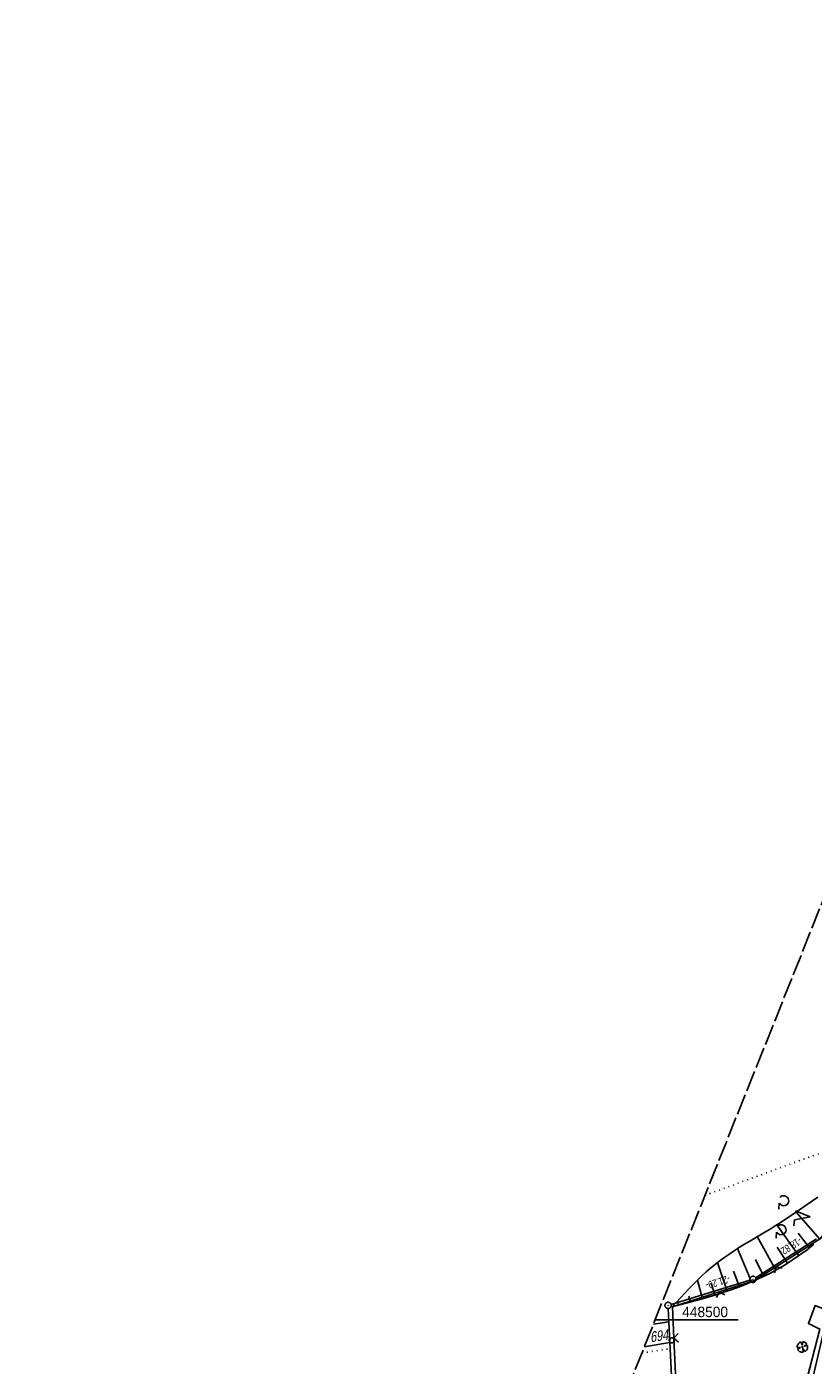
# Model space of a CAD drawing. Extents: x 508366 to 508907, y 448017 to 448810.
# Tile 34 of 47: x 508366 to 508555, y 448489 to 448810. Entities that reach past the tile are written whole.
import ezdxf

# ---------------------------------------------------------------- set-up
doc = ezdxf.new("R2010")
doc.units = 0
doc.header["$LTSCALE"] = 10
doc.header["$MEASUREMENT"] = 0
for name, pattern in [('LT00', [0]), ('LT14', [0.6, 0.5, -0.1]), ('PUNKTX2_STR', [0.6, 0.1, -0.5])]:
    doc.linetypes.add(name, pattern=pattern)
doc.layers.get('0').update_dxf_attribs({"linetype": 'LT00'})
for name, color, linetype in [('--EL_DFK_AB_L', 21, 'LT00'), ('--EL_DFK_AB_P', 7, 'LT00'), ('ABSTAND', 8, 'LT00'), ('DFK_AB_L', 21, 'LT00'), ('DFK_AB_P', 7, 'LT00'), ('DFK_FLUR_NR', 250, 'LT00'), ('DFK_NUTZUNG', 250, 'LT00'), ('DFK_NUTZUNGSGRENZE', 70, 'PUNKTX2_STR'), ('DFK_VERMPKT', 252, 'LT00'), ('V125_BAUM', 250, 'LT00'), ('V125_BOESCH', 250, 'LT00'), ('V125_BOSCHUNG', 250, 'LT00'), ('V125_GEHWEG', 250, 'LT00'), ('V125_RASTER', 250, 'LT00'), ('V125_ZAUN', 40, 'LT00')]:
    doc.layers.add(name, color=color, linetype=linetype)
doc.layers.add('-BLATT_125-RAND', color=7, linetype='LT14', plot=False)
doc.styles.get("Standard").update_dxf_attribs({"font": 'ARIAL.TTF'})

# ---------------------------------------------------------------- blocks, each defined once
blk = doc.blocks.new('SYMB7010')
at = {"color": 0, "linetype": 'ByBlock'}
for points in [[(-0.031408, 0.499213), (-0.093728, 0.49134), (-0.15457, 0.475719), (-0.212975, 0.452595), (-0.268021, 0.422333), (-0.31884, 0.385411), (-0.36463, 0.342411), (-0.40467, 0.29401), (-0.438329, 0.240973), (-0.465074, 0.184136), (-0.484486, 0.124395), (-0.496256, 0.062692), (-0.5002, 0)], [(-0.5002, 0), (-0.496256, -0.062692), (-0.484486, -0.124395), (-0.465075, -0.184136), (-0.438329, -0.240973), (-0.404671, -0.29401), (-0.36463, -0.342411), (-0.31884, -0.385411), (-0.268021, -0.422333), (-0.212975, -0.452595), (-0.154571, -0.475719), (-0.093728, -0.49134), (-0.031408, -0.499213), (0.031408, -0.499213)], [(0.5002, 0), (0.496256, 0.062692), (0.484485, 0.124395), (0.465074, 0.184136), (0.438329, 0.240973), (0.40467, 0.29401), (0.36463, 0.342411), (0.31884, 0.385411), (0.268021, 0.422333), (0.212975, 0.452595), (0.15457, 0.475719), (0.093728, 0.49134), (0.031408, 0.499213), (-0.031408, 0.499213)], [(0.031408, -0.499213), (0.093728, -0.491341), (0.15457, -0.475719), (0.212975, -0.452595), (0.268021, -0.422333), (0.31884, -0.385411), (0.36463, -0.342411), (0.404671, -0.294011), (0.438329, -0.240974), (0.465075, -0.184136), (0.484486, -0.124395), (0.496256, -0.062692), (0.500201, 0)]]:
    blk.add_lwpolyline(points, dxfattribs=at)
blk = doc.blocks.new('SYMB7201')
at = {"color": 0, "linetype": 'ByBlock'}
for p, q in [((0, 0.385), (-0.11, 0.015)), ((-0.255, -0.385), (-0.115, -0.385)), ((0.445, -0.385), (0.585, -0.385))]:
    blk.add_line(p, q, dxfattribs=at)
for points in [[(0.25, 0.015), (0.11, 0.015), (0, 0.385)], [(-0.393816, -0.383308), (-0.416239, -0.362945), (-0.432849, -0.337617), (-0.442589, -0.308936), (-0.444836, -0.27873), (-0.439449, -0.248923), (-0.426769, -0.221415), (-0.407606, -0.197958), (-0.38318, -0.180047), (-0.355047, -0.168823), (-0.325, -0.165), (-0.294953, -0.168823), (-0.26682, -0.180047), (-0.242394, -0.197959), (-0.223231, -0.221415), (-0.210551, -0.248923), (-0.205164, -0.27873), (-0.207411, -0.308936), (-0.21715, -0.337617), (-0.233761, -0.362945), (-0.256184, -0.383308)], [(0.306185, -0.383308), (0.283761, -0.362945), (0.267151, -0.337617), (0.257411, -0.308936), (0.255164, -0.27873), (0.260552, -0.248923), (0.273231, -0.221415), (0.292394, -0.197958), (0.31682, -0.180047), (0.344953, -0.168823), (0.375, -0.165), (0.405047, -0.168823), (0.43318, -0.180047), (0.457606, -0.197959), (0.476769, -0.221415), (0.489449, -0.248923), (0.494836, -0.27873), (0.492589, -0.308936), (0.48285, -0.337617), (0.466239, -0.362945), (0.443816, -0.383308)]]:
    blk.add_lwpolyline(points, dxfattribs=at)
blk = doc.blocks.new('SYMB0003')
at = {"color": 0, "linetype": 'ByBlock'}
for p, q in [((-0.015712, 0), (0.010166, 0.012015)), ((0, -0.021257), (-0.015712, 0)), ((0.010166, 0.012015), (0, -0.021257))]:
    blk.add_line(p, q, dxfattribs=at)
for points in [[(-0.031395, 0.499013), (-0.093691, 0.491144), (-0.154509, 0.475528), (-0.21289, 0.452414), (-0.267913, 0.422164), (-0.318712, 0.385257), (-0.364484, 0.342274), (-0.404509, 0.293893), (-0.438154, 0.240877), (-0.464888, 0.184062), (-0.484292, 0.124345), (-0.496058, 0.062667), (-0.5, 0)], [(-0.5, 0), (-0.496058, -0.062667), (-0.484292, -0.124345), (-0.464888, -0.184062), (-0.438154, -0.240877), (-0.404509, -0.293893), (-0.364485, -0.342274), (-0.318712, -0.385257), (-0.267914, -0.422164), (-0.21289, -0.452414), (-0.154509, -0.475529), (-0.093691, -0.491144), (-0.031395, -0.499014), (0.031395, -0.499014)], [(0.5, 0), (0.496057, 0.062667), (0.484292, 0.124345), (0.464888, 0.184062), (0.438153, 0.240877), (0.404509, 0.293893), (0.364484, 0.342274), (0.318712, 0.385257), (0.267913, 0.422164), (0.21289, 0.452414), (0.154509, 0.475528), (0.093691, 0.491144), (0.031395, 0.499013), (-0.031395, 0.499013)], [(0.031395, -0.499014), (0.093691, -0.491144), (0.154509, -0.475529), (0.21289, -0.452414), (0.267914, -0.422164), (0.318712, -0.385257), (0.364485, -0.342274), (0.404509, -0.293893), (0.438154, -0.240877), (0.464889, -0.184062), (0.484292, -0.124345), (0.496058, -0.062667), (0.5, 0)]]:
    blk.add_lwpolyline(points, dxfattribs=at)
blk = doc.blocks.new('SYMB0011')
at = {"color": 0, "linetype": 'ByBlock'}
for p, q in [((0.5, 0), (-0.5, 0)), ((0, 0.5), (0, -0.5))]:
    blk.add_line(p, q, dxfattribs=at)
blk = doc.blocks.new('SYMB1122')
at = {"color": 0, "linetype": 'ByBlock'}
for p, q in [((0.311075, 0.391979), (0.09863, 0.092887)), ((0.09863, 0.092887), (0.418246, 0.260377)), ((-0.475333, -0.172973), (-0.166954, -0.06134)), ((-0.166954, -0.06134), (-0.386962, -0.319059)), ((0.022929, -0.501191), (-0.043246, -0.49913)), ((0.008901, -0.038997), (0.02494, -0.031273)), ((0.377481, -0.336756), (0.093097, -0.145464)), ((0.093097, -0.145464), (0.215406, -0.456826))]:
    blk.add_line(p, q, dxfattribs=at)
for points in [[(-0.508141, 0.010932), (-0.503002, 0.073258), (-0.489922, 0.134413), (-0.469118, 0.19339), (-0.440931, 0.249215), (-0.405825, 0.300971)], [(-0.475728, -0.172816), (-0.494391, -0.113127), (-0.505255, -0.05154), (-0.508141, 0.010932)], [(-0.316293, 0.394214), (-0.150355, 0.155979), (-0.405806, 0.30112)], [(-0.316355, 0.394287), (-0.266036, 0.429988), (-0.211684, 0.459185), (-0.154136, 0.481431), (-0.094277, 0.496382), (-0.033028, 0.50381), (0.028669, 0.503599)], [(-0.02494, 0.031273), (-0.036039, 0.017355), (-0.04, 0)], [(-0.04, 0), (-0.036039, -0.017355), (-0.02494, -0.031273), (-0.008901, -0.038997), (0.008901, -0.038997)], [(0.008901, 0.038997), (-0.008901, 0.038997), (-0.02494, 0.031273)], [(0.04, 0), (0.036039, 0.017355), (0.02494, 0.031273), (0.008901, 0.038997)], [(0.02494, -0.031273), (0.036039, -0.017355), (0.04, 0)], [(0.028669, 0.503599), (0.089866, 0.495753), (0.149621, 0.480392), (0.207015, 0.457753), (0.261166, 0.428184), (0.31124, 0.39214)], [(0.418338, 0.260323), (0.450658, 0.204641), (0.475368, 0.14519), (0.492037, 0.083003), (0.500376, 0.019163), (0.500238, -0.045218), (0.491628, -0.109022), (0.474694, -0.171137), (0.449731, -0.230483), (0.417173, -0.286026), (0.377588, -0.336801)], [(-0.043246, -0.49913), (-0.108608, -0.48859), (-0.172076, -0.469745), (-0.232599, -0.442906), (-0.289176, -0.408519), (-0.340869, -0.367153), (-0.386823, -0.319492)], [(0.215414, -0.456858), (0.153338, -0.479878), (0.088821, -0.494738), (0.022929, -0.501191)]]:
    blk.add_lwpolyline(points, dxfattribs=at)
blk = doc.blocks.new('SYMB0024')
at = {"color": 0, "linetype": 'ByBlock'}
for p, q in [((-0.5, 0.5), (0, 0)), ((0, 0), (0.5, 0.5))]:
    blk.add_line(p, q, dxfattribs=at)

msp = doc.modelspace()

# ---------------------------------------------------------------- linework, layer by layer
at = {"layer": '--EL_DFK_AB_L'}
for p, q in [((508540.91, 448510.1), (508555.5, 448519.44)), ((508520.64, 448503.68), (508539.56, 448509.48)), ((508519.96, 448502.71), (508520.11, 448499.55)), ((508520.11, 448499.55), (508516.38, 448498.92)), ((508520.11, 448499.55), (508520.34, 448494.56)), ((508514.21, 448493.5), (508520.34, 448494.56)), ((508520.34, 448494.56), (508523.82, 448421.26))]:
    msp.add_line(p, q, dxfattribs=at)
at = {"layer": '-BLATT_125-RAND'}
msp.add_lwpolyline([(508640.93, 448810.28), (508366.1, 448123.2), (508632.57, 448016.61), (508907.4, 448703.69), (508640.93, 448810.28)], dxfattribs=at)
at = {"layer": 'DFK_AB_L'}
for p, q in [((508540.91, 448510.1), (508555.5, 448519.44)), ((508520.64, 448503.68), (508539.56, 448509.48)), ((508519.96, 448502.71), (508520.11, 448499.55)), ((508520.11, 448499.55), (508516.38, 448498.92)), ((508520.11, 448499.55), (508520.34, 448494.56)), ((508514.21, 448493.5), (508520.34, 448494.56)), ((508520.34, 448494.56), (508523.82, 448421.26))]:
    msp.add_line(p, q, dxfattribs=at)
at = {"layer": 'DFK_NUTZUNGSGRENZE', "ltscale": 0.2}
for p, q in [((508528.76, 448529.86), (508573.66, 448546.33)), ((508513.64, 448492.06), (508520.41, 448493.06))]:
    msp.add_line(p, q, dxfattribs=at)
at = {"layer": 'V125_BOESCH'}
for points in [[(508555.82, 448529.46), (508554.54, 448528.56), (508553.26, 448527.66), (508551.98, 448526.77), (508550.69, 448525.87), (508549.4, 448524.99), (508548.1, 448524.12), (508546.78, 448523.27), (508545.58, 448522.52), (508544.37, 448521.79), (508543.15, 448521.06), (508541.93, 448520.33), (508540.71, 448519.61), (508539.49, 448518.88), (508538.27, 448518.15), (508537.07, 448517.41), (508535.87, 448516.65), (508534.7, 448515.87), (508533.54, 448515.07), (508532.4, 448514.24), (508531.28, 448513.39), (508530.16, 448512.46), (508529.07, 448511.51), (508528, 448510.53), (508526.95, 448509.51), (508525.92, 448508.48), (508524.91, 448507.43), (508523.9, 448506.36), (508522.91, 448505.29), (508521.92, 448504.2), (508520.93, 448503.11)], [(508520.93, 448503.11), (508522.75, 448503.58), (508524.56, 448504.06), (508526.37, 448504.55), (508528.18, 448505.05), (508529.98, 448505.57), (508531.76, 448506.11), (508533.54, 448506.68), (508535.31, 448507.29), (508537.06, 448507.92), (508538.8, 448508.61), (508540.52, 448509.33), (508542.44, 448510.21), (508544.32, 448511.15), (508546.18, 448512.16), (508548, 448513.23), (508549.79, 448514.36), (508551.54, 448515.56), (508553.24, 448516.81), (508554.89, 448518.13)]]:
    msp.add_lwpolyline(points, dxfattribs=at)
at = {"layer": 'V125_BOSCHUNG'}
for p, q in [((508556.33, 448519.37), (508550.65, 448525.85)), ((508551.26, 448515.36), (508546.02, 448522.79)), ((508545.75, 448511.92), (508541.3, 448519.96)), ((508553.86, 448517.29), (508551.1, 448520.79)), ((508539.96, 448509.09), (508536.55, 448517.08)), ((508548.55, 448513.57), (508546.11, 448517.46)), ((508534.08, 448506.86), (508531.74, 448513.74)), ((508542.89, 448510.43), (508540.91, 448514.49)), ((508528.21, 448505.06), (508526.95, 448509.51)), ((508537.03, 448507.91), (508535.59, 448511.71)), ((508531.14, 448505.92), (508530.24, 448508.84)), ((508522.39, 448503.49), (508522.14, 448504.44)), ((508525.29, 448504.26), (508524.92, 448505.65))]:
    msp.add_line(p, q, dxfattribs=at)
at = {"layer": 'V125_GEHWEG'}
msp.add_lwpolyline([(508569, 448481.53), (508564.75, 448482.11), (508568.67, 448491.21), (508569.39, 448490.93), (508571.15, 448494.94), (508567.55, 448496.7), (508565.63, 448492.68), (508567.24, 448491.83), (508563.12, 448482.02), (508554.06, 448483.64), (508557.25, 448497.37), (508559.1, 448501.8), (508555.19, 448503.43), (508553.6, 448499.14), (508556.32, 448497.76), (508552.69, 448483.81), (508547.94, 448479.59), (508535.26, 448483.36)], dxfattribs=at)
at = {"layer": 'V125_RASTER'}
msp.add_line((508516.82, 448500), (508536.72, 448500), dxfattribs=at)
at = {"layer": 'V125_ZAUN'}
for p, q in [((508532.19, 448506.69), (508520.94, 448503.12)), ((508520.94, 448503.12), (508521.3, 448495.62)), ((508521.3, 448495.62), (508522.01, 448480.64))]:
    msp.add_line(p, q, dxfattribs=at)
for points in [[(508557.85, 448521.38), (508556.51, 448519.5), (508545.8, 448512.69)], [(508545.8, 448512.69), (508540.52, 448509.33), (508532.19, 448506.69)]]:
    msp.add_lwpolyline(points, dxfattribs=at)

# ---------------------------------------------------------------- block references
at = {"layer": '--EL_DFK_AB_P', "xscale": 1.500000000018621, "yscale": 1.5, "zscale": 1.5, "rotation": 264.7377099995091}
for p in [(508540.28, 448509.7), (508519.92, 448503.46)]:
    msp.add_blockref('SYMB0003', p, dxfattribs=at)
at = {"layer": 'DFK_AB_P', "xscale": 1.500000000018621, "yscale": 1.5, "zscale": 1.5, "rotation": 264.7377099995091}
for p in [(508540.28, 448509.7), (508519.92, 448503.46)]:
    msp.add_blockref('SYMB0003', p, dxfattribs=at)
at = {"layer": 'DFK_NUTZUNG', "xscale": 10.00000000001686, "yscale": 10, "zscale": 10, "rotation": 264.7377100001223}
msp.add_blockref('SYMB7201', (508550.19, 448525.09), dxfattribs=at)
at = {"layer": 'DFK_VERMPKT', "xscale": 1.200000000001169, "yscale": 1.200000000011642, "zscale": 1.2, "rotation": 264.7377100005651}
msp.add_blockref('SYMB7010', (508520.8, 448495.07), dxfattribs=at)
at = {"layer": 'V125_BAUM', "xscale": 2.499999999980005, "yscale": 2.5, "zscale": 2.5, "rotation": 248.1983999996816}
msp.add_blockref('SYMB1122', (508552.12, 448493.47), dxfattribs=at)
at = {"layer": 'V125_GEHWEG', "xscale": 0.09999999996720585, "yscale": 0.09999999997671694, "zscale": 0.1, "rotation": 248.1984000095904}
msp.add_blockref('SYMB0011', (508553.6, 448499.14), dxfattribs=at)
at = {"layer": 'V125_ZAUN', "yscale": 2.099999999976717, "zscale": 2.1}
for p, xscale, rotation in [((508545.8, 448512.69), 2.099999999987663, 212.4448499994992), ((508532.19, 448506.69), 2.099999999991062, 197.6086299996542), ((508521.3, 448495.62), 2.099999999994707, 272.7283199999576)]:
    msp.add_blockref('SYMB0024', p, dxfattribs=dict(at, xscale=xscale, rotation=rotation))

# ---------------------------------------------------------------- texts
at = {"layer": 'ABSTAND', "width": 0.75}
for s, rotation, p in [('-18.82-', -147.3901, (508551.27, 448519.94)), ('-21.29-', -162.9615, (508534.47, 448510.74))]:
    msp.add_text(s, height=1.8, rotation=rotation, dxfattribs=at).set_placement(p)
at = {"layer": 'DFK_FLUR_NR', "oblique": 13.754, "width": 0.75}
msp.add_text('694', height=2.5, rotation=8.595, dxfattribs=at).set_placement((508515.73, 448494.59))
at = {"layer": 'V125_RASTER', "width": 0.944}
msp.add_text(' 448500', height=2.5, rotation=0.0005, dxfattribs=at).set_placement((508522.38, 448500.64))

doc.saveas('drawing.dxf')
